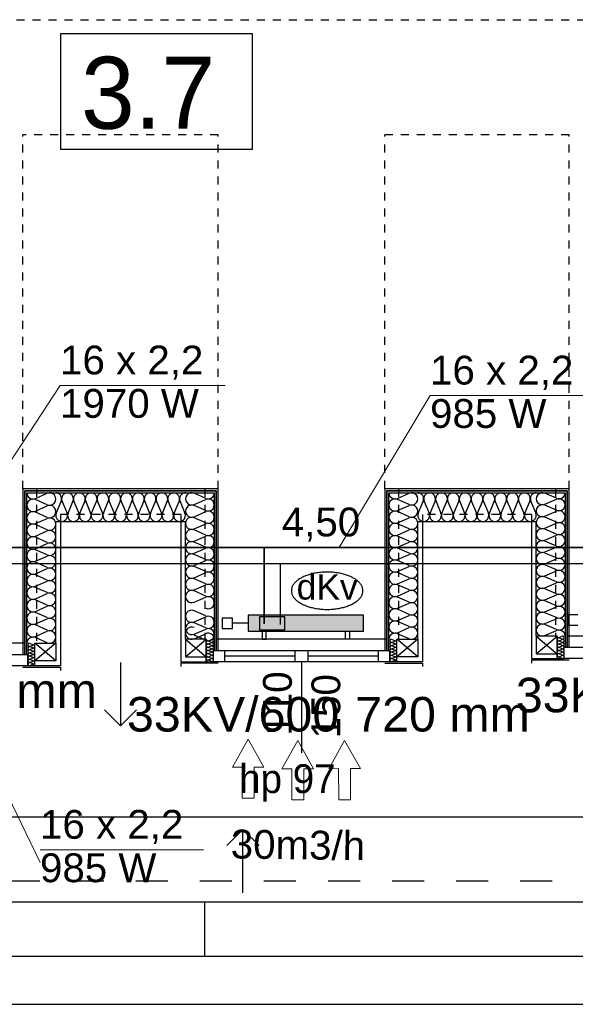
# Model space of a CAD drawing. Header units: millimetres. Extents: x 45180 to 119519, y 31297 to 302414.
# Tile 75 of 97: x 80595 to 84064, y 240500 to 246650. Entities that reach past the tile are written whole.
import ezdxf
from ezdxf.lldxf.tags import DXFTag

# ---------------------------------------------------------------- set-up
doc = ezdxf.new("R2010")
doc.units = ezdxf.units.MM
doc.header["$MEASUREMENT"] = 0
doc.linetypes.add('Hidden Line', pattern=[100, 50, -50])
doc.linetypes.add('Przerywana', pattern=[400, 200, -200])
doc.layers.get('0').update_dxf_attribs({"color": 252})
for name, color, linetype in [('#opisy', 7, 'Continuous'), ('#podkład', 252, 'Continuous'), ('IS_Armatura_podłączeniowa_grz._dolnozas.', 7, 'SOLID'), ('IS_Armatura_Therm', 7, 'SOLID'), ('IS_Grafika', 7, 'SOLID'), ('IS_Grzejniki_Plan_rzut', 7, 'SOLID'), ('IS_Opisy_działek_Therm', 7, 'SOLID'), ('IS_Text_Armatury_Therm', 7, 'Continuous'), ('IS_Text_Odbiornikow_Therm', 7, 'Continuous')]:
    doc.layers.add(name, color=color, linetype=linetype)
doc.layers.add('IS_Powrót', color=5, linetype='DASHDOT', lineweight=35)
doc.layers.add('IS_Zasilanie', color=1, linetype='SOLID', lineweight=30)
doc.styles.add('ARIAL', font='arial.ttf', dxfattribs={"width": 0.75})
doc.styles.add('GENERATED_STYLE_4', font='txt')
doc.styles.add('GENERATED_STYLE_5', font='txt')
doc.styles.get("Standard").update_dxf_attribs({"font": 'arial.ttf', "bigfont": 'BIGFONT.SHX'})
tags = doc.linetypes.add('DASHDOT', pattern=[20, 10, -5, 0, -5]).pattern_tags.tags
tags[10:11] = [DXFTag(74, 4), DXFTag(75, 0), DXFTag(340, '0'), DXFTag(46, 0.0), DXFTag(50, 0.0), DXFTag(44, 0.0), DXFTag(45, 0.0)]
tags[8:9] = [DXFTag(74, 4), DXFTag(75, 0), DXFTag(340, '0'), DXFTag(46, 0.0), DXFTag(50, 0.0), DXFTag(44, 0.0), DXFTag(45, 0.0)]
tags[6:7] = [DXFTag(74, 4), DXFTag(75, 0), DXFTag(340, '0'), DXFTag(46, 0.0), DXFTag(50, 0.0), DXFTag(44, 0.0), DXFTag(45, 0.0)]
tags[4:5] = [DXFTag(74, 4), DXFTag(75, 0), DXFTag(340, '0'), DXFTag(46, 0.0), DXFTag(50, 0.0), DXFTag(44, 0.0), DXFTag(45, 0.0)]
tags = doc.linetypes.add('SOLID', pattern=[10, 10, 0]).pattern_tags.tags
tags[6:7] = [DXFTag(74, 4), DXFTag(75, 0), DXFTag(340, '0'), DXFTag(46, 0.0), DXFTag(50, 0.0), DXFTag(44, 0.0), DXFTag(45, 0.0)]
tags[4:5] = [DXFTag(74, 4), DXFTag(75, 0), DXFTag(340, '0'), DXFTag(46, 0.0), DXFTag(50, 0.0), DXFTag(44, 0.0), DXFTag(45, 0.0)]

# ---------------------------------------------------------------- blocks, each defined once
blk = doc.blocks.new('E210168')
at = {"color": 7, "lineweight": 13}
for p, q in [((19.41, 19.75), (19.41, 13.6)), ((19.41, 19.75), (36.98, 9.88)), ((19.41, 0), (36.98, 9.88)), ((19.41, 6.15), (19.41, 0))]:
    blk.add_line(p, q, dxfattribs=at)
blk.add_lwpolyline([(19.41, 13.6), (0, 13.6), (0, 6.15), (19.41, 6.15)], dxfattribs=at)

msp = doc.modelspace()

# ---------------------------------------------------------------- hatches: boundary and pattern name
at = {"layer": 'IS_Grzejniki_Plan_rzut', "ltscale": 10}
msp.add_hatch(color=251, dxfattribs=at).paths.add_polyline_path([(82021.3, 242830), (82741.3, 242830), (82741.3, 242930), (82021.3, 242930)])

# ---------------------------------------------------------------- linework, layer by layer
at = {"layer": '#podkład', "linetype": 'Hidden Line'}
for p, q in [((62874.5, 246650), (89780, 246650)), ((80615, 243720), (80615, 245930)), ((81835, 245930), (80615, 245930)), ((81835, 243720), (81835, 245930)), ((82875, 243720), (82875, 245930)), ((84025, 245930), (82875, 245930)), ((84025, 243720), (84025, 245930)), ((80700, 243720), (80700, 242770)), ((81750, 243720), (81750, 242780)), ((82960, 243720), (82960, 242780)), ((83940, 243720), (83940, 242800)), ((81600, 243560), (80850, 243560)), ((83790, 243560), (83110, 243560))]:
    msp.add_line(p, q, dxfattribs=at)
at = {"layer": '#podkład', "linetype": 'Continuous'}
for p, q in [((82049.3, 246561.1), (80849.3, 246561.1)), ((80849.3, 246561.1), (80849.3, 245841.1)), ((82049.3, 245841.1), (82049.3, 246561.1)), ((80849.3, 245841.1), (82049.3, 245841.1)), ((81835, 243720), (80615, 243720)), ((80615, 243720), (80615, 242685)), ((81822.5, 243707.5), (80627.5, 243707.5)), ((80627.5, 243707.5), (81822.5, 243707.5)), ((80627.5, 243707.5), (80627.5, 242685)), ((80627.5, 242685), (80627.5, 243707.5)), ((80640, 243695), (81810, 243695)), ((80640, 242685), (80640, 243695)), ((80693.6, 243659.1), (80766.4, 243691.7)), ((81756.4, 243660.1), (81683.6, 243691.8)), ((81810, 243695), (81810, 242710)), ((81822.5, 242710), (81822.5, 243707.5)), ((81822.5, 243707.5), (81822.5, 242710)), ((81835, 242710), (81835, 243720)), ((84025, 243720), (82875, 243720)), ((82875, 243720), (82875, 242710)), ((84012.5, 243707.5), (82887.5, 243707.5)), ((82887.5, 243707.5), (84012.5, 243707.5)), ((82887.5, 243707.5), (82887.5, 242710)), ((82887.5, 242710), (82887.5, 243707.5)), ((82900, 243695), (84000, 243695)), ((82900, 242710), (82900, 243695)), ((82953.6, 243660.1), (83026.4, 243691.8)), ((83946.4, 243660.8), (83873.6, 243691.9)), ((84000, 243695), (84000, 242730)), ((84012.5, 242730), (84012.5, 243707.5)), ((84012.5, 243707.5), (84012.5, 242730)), ((84025, 242730), (84025, 243720)), ((80766.4, 243620), (80693.6, 243652.5)), ((80693.6, 243580.8), (80766.4, 243613.4)), ((80823.1, 243568.6), (80853.7, 243641.4)), ((80859.9, 243641.4), (80890.5, 243568.6)), ((80896.7, 243568.6), (80927.4, 243641.4)), ((80933.5, 243641.4), (80964.2, 243568.6)), ((80970.4, 243568.6), (81001, 243641.4)), ((81007.2, 243641.4), (81037.8, 243568.6)), ((81044, 243568.6), (81074.6, 243641.4)), ((81080.8, 243641.4), (81111.5, 243568.6)), ((81117.6, 243568.6), (81148.3, 243641.4)), ((81154.5, 243641.4), (81185.1, 243568.6)), ((81191.3, 243568.6), (81221.9, 243641.4)), ((81228.1, 243641.4), (81258.7, 243568.6)), ((81264.9, 243568.6), (81295.5, 243641.4)), ((81301.7, 243641.4), (81332.4, 243568.6)), ((81338.5, 243568.6), (81369.2, 243641.4)), ((81375.4, 243641.4), (81406, 243568.6)), ((81412.2, 243568.6), (81442.8, 243641.4)), ((81449, 243641.4), (81479.6, 243568.6)), ((81485.8, 243568.6), (81516.5, 243641.4)), ((81522.6, 243641.4), (81553.3, 243568.6)), ((81559.5, 243568.6), (81590.1, 243641.4)), ((81596.3, 243641.4), (81626.9, 243568.6)), ((81683.6, 243622), (81756.4, 243653.7)), ((81756.4, 243583.8), (81683.6, 243615.5)), ((83026.4, 243622), (82953.6, 243653.7)), ((82953.6, 243583.8), (83026.4, 243615.5)), ((83083.1, 243568.6), (83113.9, 243641.4)), ((83120.1, 243641.4), (83150.9, 243568.6)), ((83157.1, 243568.6), (83187.9, 243641.4)), ((83194.1, 243641.4), (83224.9, 243568.6)), ((83231.1, 243568.6), (83261.9, 243641.4)), ((83268.1, 243641.4), (83298.9, 243568.6)), ((83305.1, 243568.6), (83335.9, 243641.4)), ((83342.1, 243641.4), (83372.9, 243568.6)), ((83379.1, 243568.6), (83409.9, 243641.4)), ((83416.1, 243641.4), (83446.9, 243568.6)), ((83453.1, 243568.6), (83483.9, 243641.4)), ((83490.1, 243641.4), (83520.9, 243568.6)), ((83527.1, 243568.6), (83557.9, 243641.4)), ((83564.1, 243641.4), (83594.9, 243568.6)), ((83601.1, 243568.6), (83631.9, 243641.4)), ((83638.1, 243641.4), (83668.9, 243568.6)), ((83675.1, 243568.6), (83705.9, 243641.4)), ((83712.1, 243641.4), (83742.9, 243568.6)), ((83749.1, 243568.6), (83779.9, 243641.4)), ((83786.1, 243641.4), (83816.9, 243568.6)), ((83873.6, 243623.5), (83946.4, 243654.6)), ((83946.4, 243586.3), (83873.6, 243617.3)), ((80766.4, 243541.6), (80693.6, 243574.2)), ((80850, 243560), (80850, 242615)), ((81600, 243560), (81600, 242640)), ((81683.6, 243545.7), (81756.4, 243577.4)), ((83026.4, 243545.7), (82953.6, 243577.4)), ((83110, 243560), (83110, 242640)), ((83790, 243560), (83790, 242660)), ((83873.6, 243549), (83946.4, 243580)), ((83946.4, 243511.7), (83873.6, 243542.7)), ((80693.6, 243502.5), (80766.4, 243535)), ((80766.4, 243463.3), (80693.6, 243495.9)), ((80820, 242755), (80820, 243515)), ((80820, 243515), (81630, 243515)), ((81630, 242780), (81630, 243515)), ((81756.4, 243507.6), (81683.6, 243539.3)), ((81683.6, 243469.5), (81756.4, 243501.2)), ((82953.6, 243507.6), (83026.4, 243539.3)), ((83026.4, 243469.5), (82953.6, 243501.2)), ((83080, 242780), (83080, 243515)), ((83080, 243515), (83820, 243515)), ((83820, 242800), (83820, 243515)), ((83873.6, 243474.4), (83946.4, 243505.4)), ((80693.6, 243424.1), (80766.4, 243456.7)), ((80766.4, 243385), (80693.6, 243417.5)), ((81756.4, 243431.3), (81683.6, 243463)), ((81683.6, 243393.2), (81756.4, 243424.9)), ((82953.6, 243431.3), (83026.4, 243463)), ((83026.4, 243393.2), (82953.6, 243424.9)), ((83946.4, 243437.1), (83873.6, 243468.1)), ((83873.6, 243399.8), (83946.4, 243430.8)), ((80693.6, 243345.8), (80766.4, 243378.4)), ((81756.4, 243355.1), (81683.6, 243386.8)), ((82953.6, 243355.1), (83026.4, 243386.8)), ((83946.4, 243362.5), (83873.6, 243393.5)), ((83873.6, 243325.2), (83946.4, 243356.2)), ((80766.4, 243306.6), (80693.6, 243339.2)), ((80693.6, 243267.5), (80766.4, 243300)), ((81683.6, 243317), (81756.4, 243348.7)), ((81756.4, 243278.8), (81683.6, 243310.5)), ((83026.4, 243317), (82953.6, 243348.7)), ((82953.6, 243278.8), (83026.4, 243310.5)), ((83946.4, 243287.9), (83873.6, 243318.9)), ((80766.4, 243228.3), (80693.6, 243260.9)), ((81683.6, 243240.7), (81756.4, 243272.4)), ((81756.4, 243202.6), (81683.6, 243234.3)), ((83026.4, 243240.7), (82953.6, 243272.4)), ((82953.6, 243202.6), (83026.4, 243234.3)), ((83873.6, 243250.6), (83946.4, 243281.7)), ((83946.4, 243213.3), (83873.6, 243244.4)), ((80693.6, 243189.1), (80766.4, 243221.7)), ((80766.4, 243150), (80693.6, 243182.5)), ((81683.6, 243164.5), (81756.4, 243196.2)), ((83026.4, 243164.5), (82953.6, 243196.2)), ((83873.6, 243176), (83946.4, 243207.1)), ((80693.6, 243110.8), (80766.4, 243143.4)), ((81756.4, 243126.3), (81683.6, 243158)), ((81683.6, 243088.2), (81756.4, 243119.9)), ((82953.6, 243126.3), (83026.4, 243158)), ((83026.4, 243088.2), (82953.6, 243119.9)), ((83946.4, 243138.8), (83873.6, 243169.8)), ((83873.6, 243101.5), (83946.4, 243132.5)), ((80766.4, 243071.6), (80693.6, 243104.2)), ((80693.6, 243032.5), (80766.4, 243065)), ((81756.4, 243050.1), (81683.6, 243081.8)), ((82953.6, 243050.1), (83026.4, 243081.8)), ((83946.4, 243064.2), (83873.6, 243095.2)), ((83873.6, 243026.9), (83946.4, 243057.9)), ((80766.4, 242993.3), (80693.6, 243025.9)), ((80693.6, 242954.1), (80766.4, 242986.7)), ((81683.6, 243012), (81756.4, 243043.7)), ((83026.4, 243012), (82953.6, 243043.7)), ((82953.6, 242973.8), (83026.4, 243005.5)), ((83946.4, 242989.6), (83873.6, 243020.6)), ((80766.4, 242915), (80693.6, 242947.5)), ((81756.4, 242926.7), (81683.6, 242958.4)), ((83026.4, 242935.7), (82953.6, 242967.4)), ((82953.6, 242897.6), (83026.4, 242929.3)), ((83873.6, 242952.3), (83946.4, 242983.3)), ((83946.4, 242915), (83873.6, 242946)), ((80693.6, 242875.8), (80766.4, 242908.4)), ((80766.4, 242836.6), (80693.6, 242869.2)), ((81683.6, 242888.6), (81756.4, 242920.3)), ((81756.4, 242850.5), (81683.6, 242882.2)), ((83026.4, 242859.5), (82953.6, 242891.2)), ((83873.6, 242877.7), (83946.4, 242908.7)), ((83946.4, 242840.4), (83873.6, 242871.4)), ((80693.6, 242797.5), (80766.4, 242830)), ((81683.6, 242812.4), (81756.4, 242844.1)), ((81683.6, 242783.2), (81756.4, 242814.9)), ((81756.4, 242774.2), (81683.6, 242805.9)), ((82953.6, 242821.3), (83026.4, 242853)), ((83026.4, 242783.2), (82953.6, 242814.9)), ((83873.6, 242803.1), (83946.4, 242834.2)), ((80625, 242755), (79565, 242755)), ((80676.6, 242745.8), (80658.4, 242754.2)), ((80658.4, 242735.8), (80676.6, 242744.2)), ((80820, 242645), (80690, 242755)), ((80820, 242755), (80690, 242645)), ((80690, 242755), (80820, 242755)), ((80690, 242645), (80690, 242755)), ((80766.4, 242758.3), (80693.6, 242790.9)), ((80820, 242755), (80820, 242645)), ((81630, 242780), (81630, 242670)), ((81760, 242780), (81630, 242780)), ((81630, 242780), (81760, 242670)), ((81630, 242670), (81760, 242780)), ((81760, 242670), (81760, 242780)), ((81773.4, 242770.8), (81791.6, 242779.2)), ((81791.6, 242760.8), (81773.4, 242769.2)), ((81773.4, 242750.8), (81791.6, 242759.2)), ((81791.6, 242740.8), (81773.4, 242749.2)), ((82885, 242780), (81825, 242780)), ((82936.6, 242770.8), (82918.4, 242779.2)), ((82918.4, 242760.8), (82936.6, 242769.2)), ((82936.6, 242750.8), (82918.4, 242759.2)), ((82918.4, 242740.8), (82936.6, 242749.2)), ((83080, 242670), (82950, 242780)), ((83080, 242780), (82950, 242670)), ((82950, 242780), (83080, 242780)), ((82950, 242670), (82950, 242780)), ((83080, 242780), (83080, 242670)), ((83820, 242800), (83820, 242690)), ((83950, 242800), (83820, 242800)), ((83820, 242800), (83950, 242690)), ((83820, 242690), (83950, 242800)), ((83950, 242690), (83950, 242800)), ((83963.4, 242790.8), (83981.6, 242799.2)), ((83981.6, 242780.8), (83963.4, 242789.2)), ((83963.4, 242770.8), (83981.6, 242779.2)), ((83981.6, 242760.8), (83963.4, 242769.2)), ((83963.4, 242750.8), (83981.6, 242759.2)), ((83981.6, 242740.8), (83963.4, 242749.2)), ((85075, 242800), (84015, 242800)), ((79545, 242685), (80645, 242685)), ((80615, 242685), (80627.5, 242685)), ((80627.5, 242685), (80640, 242685)), ((80645, 242615), (80645, 242685)), ((80676.6, 242725.8), (80658.4, 242734.2)), ((80658.4, 242715.8), (80676.6, 242724.2)), ((80676.6, 242705.8), (80658.4, 242714.2)), ((80658.4, 242695.8), (80676.6, 242704.2)), ((80676.6, 242685.8), (80658.4, 242694.2)), ((80658.4, 242675.8), (80676.6, 242684.2)), ((81773.4, 242730.8), (81791.6, 242739.2)), ((81791.6, 242720.8), (81773.4, 242729.2)), ((81773.4, 242710.8), (81791.6, 242719.2)), ((81791.6, 242700.8), (81773.4, 242709.2)), ((81773.4, 242690.8), (81791.6, 242699.2)), ((81791.6, 242680.8), (81773.4, 242689.2)), ((81773.4, 242670.8), (81791.6, 242679.2)), ((81805, 242710), (82905, 242710)), ((81805, 242640), (81805, 242710)), ((81810, 242710), (81822.5, 242710)), ((81822.5, 242710), (81835, 242710)), ((81875, 242640), (81875, 242710)), ((82315, 242640), (82315, 242710)), ((82395, 242640), (82395, 242710)), ((82835, 242640), (82835, 242710)), ((82875, 242710), (82887.5, 242710)), ((82887.5, 242710), (82900, 242710)), ((82905, 242640), (82905, 242710)), ((82936.6, 242730.8), (82918.4, 242739.2)), ((82918.4, 242720.8), (82936.6, 242729.2)), ((82936.6, 242710.8), (82918.4, 242719.2)), ((82918.4, 242700.8), (82936.6, 242709.2)), ((82936.6, 242690.8), (82918.4, 242699.2)), ((82918.4, 242680.8), (82936.6, 242689.2)), ((82936.6, 242670.8), (82918.4, 242679.2)), ((83820, 242690), (83950, 242690)), ((83950, 242660), (83950, 242690)), ((83963.4, 242730.8), (83981.6, 242739.2)), ((83981.6, 242720.8), (83963.4, 242729.2)), ((83963.4, 242710.8), (83981.6, 242719.2)), ((83981.6, 242700.8), (83963.4, 242709.2)), ((83963.4, 242690.8), (83981.6, 242699.2)), ((83981.6, 242680.8), (83963.4, 242689.2)), ((83963.4, 242670.8), (83981.6, 242679.2)), ((83995, 242730), (85095, 242730)), ((83995, 242660), (83995, 242730)), ((84000, 242730), (84012.5, 242730)), ((84012.5, 242730), (84025, 242730)), ((80676.6, 242665.8), (80658.4, 242674.2)), ((80658.4, 242655.8), (80676.6, 242664.2)), ((80676.6, 242645.8), (80658.4, 242654.2)), ((80658.4, 242635.8), (80676.6, 242644.2)), ((80676.6, 242625.8), (80658.4, 242634.2)), ((80658.4, 242615.8), (80676.6, 242624.2)), ((80820, 242645), (80690, 242645)), ((80690, 242615), (80690, 242645)), ((81225, 242635.9), (81225, 242240.1)), ((81600, 242640), (81805, 242640)), ((81600, 242630), (81600, 242610)), ((81835, 242630), (81600, 242630)), ((81630, 242670), (81760, 242670)), ((81760, 242640), (81760, 242670)), ((81791.6, 242660.8), (81773.4, 242669.2)), ((81773.4, 242650.8), (81791.6, 242659.2)), ((81791.6, 242640.8), (81773.4, 242649.2)), ((82905, 242640), (81805, 242640)), ((82315, 242675), (81875, 242675)), ((82355, 242640), (82355, 242070)), ((82835, 242675), (82395, 242675)), ((82875, 242630), (83110, 242630)), ((83110, 242640), (82905, 242640)), ((82918.4, 242660.8), (82936.6, 242669.2)), ((82936.6, 242650.8), (82918.4, 242659.2)), ((82918.4, 242640.8), (82936.6, 242649.2)), ((83080, 242670), (82950, 242670)), ((82950, 242640), (82950, 242670)), ((83110, 242630), (83110, 242610)), ((83790, 242660), (83995, 242660)), ((83790, 242650), (83790, 242630)), ((84025, 242650), (83790, 242650)), ((83981.6, 242660.8), (83963.4, 242669.2)), ((85095, 242660), (83995, 242660)), ((80645, 242615), (79545, 242615)), ((80615, 242605), (80850, 242605)), ((80850, 242615), (80645, 242615)), ((80850, 242605), (80850, 242585)), ((81225, 242240.1), (81125, 242340.1)), ((81225, 242240.1), (81325, 242340.1)), ((79050, 241670), (86890, 241670)), ((81989.1, 241592.3), (81889.1, 241492.3)), ((81989.1, 241196.5), (81989.1, 241592.3)), ((81989.1, 241592.3), (82089.1, 241492.3)), ((71210, 241140), (86890, 241140)), ((81750, 240800), (81750, 241140)), ((71210, 240800), (86890, 240800)), ((72110, 240500), (85990, 240500))]:
    msp.add_line(p, q, dxfattribs=at)
at = {"layer": '#podkład', "linetype": 'Przerywana'}
for p, q in [((86320, 241270), (71810, 241270)), ((71810, 240800), (86290, 240800))]:
    msp.add_line(p, q, dxfattribs=at)
at = {"layer": '#podkład', "linetype": 'Continuous'}
for centre, major_axis, ratio, start_param, end_param in [((80678.3, 243695), (0, 39.2), 0.977414, 1.570796, 3.554385), ((80781.7, 243655.8), (0, 39.2), 0.977414, 2.728799, 6.695979), ((80820, 243656.7), (0, 38.3), 0.961761, 4.299596, 6.283185), ((80893.6, 243656.7), (0, 38.3), 0.961761, 4.299595, 8.266774), ((80967.3, 243656.7), (0, 38.3), 0.961761, 4.299595, 8.266774), ((81040.9, 243656.7), (0, 38.3), 0.961761, 4.299595, 8.266774), ((81114.5, 243656.7), (0, 38.3), 0.961761, 4.299595, 8.266774), ((81188.2, 243656.7), (0, 38.3), 0.961761, 4.299595, 8.266774), ((81261.8, 243656.7), (0, 38.3), 0.961761, 4.299595, 8.266774), ((81335.5, 243656.7), (0, 38.3), 0.961761, 4.299595, 8.266774), ((81409.1, 243656.7), (0, 38.3), 0.961761, 4.299595, 8.266774), ((81482.7, 243656.7), (0, 38.3), 0.961761, 4.299595, 8.266774), ((81556.4, 243656.7), (0, 38.3), 0.961761, 4.299595, 8.266774), ((81630, 243656.7), (0, 38.3), 0.961761, 0, 1.983589), ((81668.3, 243656.9), (-38.3, 0), 0.995897, 4.299595, 8.266775), ((81771.7, 243695), (-38.3, 0), 0.995897, 1.158004, 3.141593), ((82938.3, 243695), (-38.3, 0), 0.995897, 0, 1.983589), ((83041.7, 243656.9), (-38.3, 0), 0.995897, 1.158003, 5.125183), ((83080, 243656.7), (0, 38.3), 0.96651, 4.299596, 6.283185), ((83154, 243656.7), (0, 38.3), 0.96651, 4.299595, 8.266774), ((83228, 243656.7), (0, 38.3), 0.96651, 4.299595, 8.266774), ((83302, 243656.7), (0, 38.3), 0.96651, 4.299595, 8.266774), ((83376, 243656.7), (0, 38.3), 0.96651, 4.299595, 8.266774), ((83450, 243656.7), (0, 38.3), 0.96651, 4.299595, 8.266774), ((83524, 243656.7), (0, 38.3), 0.96651, 4.299595, 8.266774), ((83598, 243656.7), (0, 38.3), 0.96651, 4.299595, 8.266774), ((83672, 243656.7), (0, 38.3), 0.96651, 4.299595, 8.266774), ((83746, 243656.7), (0, 38.3), 0.96651, 4.299595, 8.266774), ((83820, 243656.7), (0, 38.3), 0.96651, 0, 1.983589), ((83858.3, 243657.7), (-38.3, 0), 0.974129, 4.299595, 8.266775), ((83961.7, 243695), (-38.3, 0), 0.974129, 1.158004, 3.141593), ((80678.3, 243616.7), (0, 39.2), 0.977414, 5.870392, 9.837571), ((80781.7, 243577.5), (0, 39.2), 0.977414, 2.728799, 6.695979), ((81668.3, 243580.6), (-38.3, 0), 0.995897, 4.299595, 8.266775), ((81771.7, 243618.7), (-38.3, 0), 0.995897, 1.158004, 5.125183), ((82938.3, 243618.7), (-38.3, 0), 0.995897, 4.299595, 8.266774), ((83041.7, 243580.6), (-38.3, 0), 0.995897, 1.158003, 5.125183), ((83858.3, 243583.1), (-38.3, 0), 0.974129, 4.299595, 8.266775), ((83961.7, 243620.4), (-38.3, 0), 0.974129, 1.158004, 5.125183), ((80678.3, 243538.3), (0, 39.2), 0.977414, 5.870392, 9.837571), ((80781.7, 243499.2), (0, 39.2), 0.977414, 2.728799, 6.695979), ((80856.8, 243553.3), (0, 38.3), 0.961761, 1.158003, 5.125183), ((80930.5, 243553.3), (0, 38.3), 0.961761, 1.158003, 5.125183), ((81004.1, 243553.3), (0, 38.3), 0.961761, 1.158003, 5.125183), ((81077.7, 243553.3), (0, 38.3), 0.961761, 1.158003, 5.125183), ((81151.4, 243553.3), (0, 38.3), 0.961761, 1.158003, 5.125183), ((81225, 243553.3), (0, 38.3), 0.961761, 1.158003, 5.125183), ((81298.6, 243553.3), (0, 38.3), 0.961761, 1.158003, 5.125183), ((81372.3, 243553.3), (0, 38.3), 0.961761, 1.158003, 5.125183), ((81445.9, 243553.3), (0, 38.3), 0.961761, 1.158003, 5.125183), ((81519.5, 243553.3), (0, 38.3), 0.961761, 1.158003, 5.125183), ((81593.2, 243553.3), (0, 38.3), 0.961761, 1.158003, 5.125183), ((81668.3, 243504.4), (-38.3, 0), 0.995897, 4.299595, 8.266775), ((81771.7, 243542.5), (-38.3, 0), 0.995897, 1.158004, 5.125183), ((82938.3, 243542.5), (-38.3, 0), 0.995897, 4.299595, 8.266774), ((83041.7, 243504.4), (-38.3, 0), 0.995897, 1.158003, 5.125183), ((83117, 243553.3), (0, 38.3), 0.96651, 1.158003, 5.125183), ((83191, 243553.3), (0, 38.3), 0.96651, 1.158003, 5.125183), ((83265, 243553.3), (0, 38.3), 0.96651, 1.158003, 5.125183), ((83339, 243553.3), (0, 38.3), 0.96651, 1.158003, 5.125183), ((83413, 243553.3), (0, 38.3), 0.96651, 1.158003, 5.125183), ((83487, 243553.3), (0, 38.3), 0.96651, 1.158003, 5.125183), ((83561, 243553.3), (0, 38.3), 0.96651, 1.158003, 5.125183), ((83635, 243553.3), (0, 38.3), 0.96651, 1.158003, 5.125183), ((83709, 243553.3), (0, 38.3), 0.96651, 1.158003, 5.125183), ((83783, 243553.3), (0, 38.3), 0.96651, 1.158003, 5.125183), ((83858.3, 243508.5), (-38.3, 0), 0.974129, 4.299595, 8.266775), ((83961.7, 243545.8), (-38.3, 0), 0.974129, 1.158004, 5.125183), ((80678.3, 243460), (0, 39.2), 0.977414, 5.870392, 9.837571), ((81771.7, 243466.2), (-38.3, 0), 0.995897, 1.158004, 5.125183), ((82938.3, 243466.2), (-38.3, 0), 0.995897, 4.299595, 8.266774), ((83961.7, 243471.2), (-38.3, 0), 0.974129, 1.158004, 5.125183), ((80678.3, 243381.7), (0, 39.2), 0.977414, 5.870392, 9.837571), ((80781.7, 243420.8), (0, 39.2), 0.977414, 2.728799, 6.695979), ((81668.3, 243428.1), (-38.3, 0), 0.995897, 4.299595, 8.266775), ((81771.7, 243390), (-38.3, 0), 0.995897, 1.158004, 5.125183), ((82938.3, 243390), (-38.3, 0), 0.995897, 4.299595, 8.266774), ((83041.7, 243428.1), (-38.3, 0), 0.995897, 1.158003, 5.125183), ((83858.3, 243434), (-38.3, 0), 0.974129, 4.299595, 8.266775), ((83961.7, 243396.7), (-38.3, 0), 0.974129, 1.158004, 5.125183), ((80781.7, 243342.5), (0, 39.2), 0.977414, 2.728799, 6.695979), ((81668.3, 243351.9), (-38.3, 0), 0.995897, 4.299595, 8.266775), ((81771.7, 243313.7), (-38.3, 0), 0.995897, 1.158004, 5.125183), ((82938.3, 243313.7), (-38.3, 0), 0.995897, 4.299595, 8.266774), ((83041.7, 243351.9), (-38.3, 0), 0.995897, 1.158003, 5.125183), ((83858.3, 243359.4), (-38.3, 0), 0.974129, 4.299595, 8.266775), ((83961.7, 243322.1), (-38.3, 0), 0.974129, 1.158004, 5.125183), ((80678.3, 243303.3), (0, 39.2), 0.977414, 5.870392, 9.837571), ((80781.7, 243264.2), (0, 39.2), 0.977414, 2.728799, 6.695979), ((81668.3, 243275.6), (-38.3, 0), 0.995897, 4.299595, 8.266775), ((83041.7, 243275.6), (-38.3, 0), 0.995897, 1.158003, 5.125183), ((83858.3, 243284.8), (-38.3, 0), 0.974129, 4.299595, 8.266775), ((80678.3, 243225), (0, 39.2), 0.977414, 5.870392, 9.837571), ((81668.3, 243199.4), (-38.3, 0), 0.995897, 4.299595, 8.266775), ((81771.7, 243237.5), (-38.3, 0), 0.995897, 1.158004, 5.125183), ((82938.3, 243237.5), (-38.3, 0), 0.995897, 4.299595, 8.266774), ((83041.7, 243199.4), (-38.3, 0), 0.995897, 1.158003, 5.125183), ((83858.3, 243210.2), (-38.3, 0), 0.974129, 4.299595, 8.266775), ((83961.7, 243247.5), (-38.3, 0), 0.974129, 1.158004, 5.125183), ((80678.3, 243146.7), (0, 39.2), 0.977414, 5.870392, 9.837571), ((80781.7, 243185.8), (0, 39.2), 0.977414, 2.728799, 6.695979), ((81771.7, 243161.2), (-38.3, 0), 0.995897, 1.158004, 5.125183), ((82938.3, 243161.2), (-38.3, 0), 0.995897, 4.299595, 8.266774), ((83858.3, 243135.6), (-38.3, 0), 0.974129, 4.299595, 8.266775), ((83961.7, 243172.9), (-38.3, 0), 0.974129, 1.158004, 5.125183), ((80678.3, 243068.3), (0, 39.2), 0.977414, 5.870392, 9.837571), ((80781.7, 243107.5), (0, 39.2), 0.977414, 2.728799, 6.695979), ((81668.3, 243123.1), (-38.3, 0), 0.995897, 4.299595, 8.266775), ((81771.7, 243085), (-38.3, 0), 0.995897, 1.158004, 5.125183), ((82938.3, 243085), (-38.3, 0), 0.995897, 4.299595, 8.266774), ((83041.7, 243123.1), (-38.3, 0), 0.995897, 1.158003, 5.125183), ((83961.7, 243098.3), (-38.3, 0), 0.974129, 1.158004, 5.125183), ((80781.7, 243029.2), (0, 39.2), 0.977414, 2.728799, 6.695979), ((81668.3, 243046.9), (-38.3, 0), 0.995897, 4.299595, 8.266775), ((81771.7, 243008.7), (-38.3, 0), 0.995897, 1.158004, 5.125183), ((82938.3, 243008.7), (-38.3, 0), 0.995897, 4.299595, 8.266774), ((83041.7, 243046.9), (-38.3, 0), 0.995897, 1.158003, 5.125183), ((83858.3, 243061), (-38.3, 0), 0.974129, 4.299595, 8.266775), ((83961.7, 243023.7), (-38.3, 0), 0.974129, 1.158004, 5.125183), ((80678.3, 242990), (0, 39.2), 0.977414, 5.870392, 9.837571), ((80781.7, 242950.8), (0, 39.2), 0.977414, 2.728799, 6.695979), ((83041.7, 242970.6), (-38.3, 0), 0.995897, 1.158003, 5.125183), ((83858.3, 242986.5), (-38.3, 0), 0.974129, 4.299595, 8.266775), ((83961.7, 242949.2), (-38.3, 0), 0.974129, 1.158004, 5.125183), ((80678.3, 242911.7), (0, 39.2), 0.977414, 5.870392, 9.837571), ((81668.3, 242923.5), (-38.3, 0), 0.995897, 4.299595, 8.266775), ((81771.7, 242885.4), (-38.3, 0), 0.995897, 1.158004, 5.125183), ((82938.3, 242932.5), (-38.3, 0), 0.995897, 4.299595, 8.266774), ((83041.7, 242894.4), (-38.3, 0), 0.995897, 1.158003, 5.125183), ((83858.3, 242911.9), (-38.3, 0), 0.974129, 4.299595, 8.266775), ((80678.3, 242833.3), (0, 39.2), 0.977414, 5.870392, 9.837571), ((80781.7, 242872.5), (0, 39.2), 0.977414, 2.728799, 6.695979), ((81668.3, 242847.3), (-38.3, 0), 0.995897, 4.299595, 8.266775), ((82938.3, 242856.2), (-38.3, 0), 0.995897, 4.299595, 8.266774), ((83858.3, 242837.3), (-38.3, 0), 0.974129, 4.299595, 8.266775), ((83961.7, 242874.6), (-38.3, 0), 0.974129, 1.158004, 5.125183), ((80781.7, 242794.2), (0, 39.2), 0.977414, 2.728799, 6.695979), ((81668.3, 242818.1), (-38.3, 0), 0.995897, 4.299595, 8.266775), ((81771.7, 242809.1), (-38.3, 0), 0.995897, 1.158004, 5.125183), ((81771.7, 242780), (-38.3, 0), 0.995897, 3.141593, 5.125182), ((82938.3, 242780), (-38.3, 0), 0.995897, 4.299596, 6.283185), ((83041.7, 242818.1), (-38.3, 0), 0.995897, 1.158003, 5.125183), ((83961.7, 242800), (-38.3, 0), 0.974129, 3.141593, 5.125182), ((80678.3, 242755), (0, 39.2), 0.977414, 5.870392, 7.853982), ((80654.6, 242745), (0, 10), 0.957061, 5.870392, 9.837571), ((80680.4, 242755), (0, 10), 0.957061, 2.7288, 4.712389), ((80680.4, 242735), (0, 10), 0.957061, 2.7288, 6.695979), ((81769.6, 242760), (0, 10), 0.957061, 5.870392, 9.837571), ((81769.6, 242740), (0, 10), 0.957061, 5.870392, 9.837571), ((81769.6, 242780), (0, 10), 0.957061, 1.570796, 3.554385), ((81795.4, 242770), (0, 10), 0.957061, 2.728799, 6.695979), ((81795.4, 242750), (0, 10), 0.957061, 2.728799, 6.695979), ((81795.4, 242730), (0, 10), 0.957061, 2.728799, 6.695979), ((82914.6, 242770), (0, 10), 0.957061, 5.870392, 9.837571), ((82914.6, 242750), (0, 10), 0.957061, 5.870392, 9.837571), ((82914.6, 242730), (0, 10), 0.957061, 5.870392, 9.837571), ((82940.4, 242780), (0, 10), 0.957061, 2.7288, 4.712389), ((82940.4, 242760), (0, 10), 0.957061, 2.7288, 6.695979), ((82940.4, 242740), (0, 10), 0.957061, 2.7288, 6.695979), ((83959.6, 242780), (0, 10), 0.957061, 5.870392, 9.837571), ((83959.6, 242760), (0, 10), 0.957061, 5.870392, 9.837571), ((83959.6, 242740), (0, 10), 0.957061, 5.870392, 9.837571), ((83959.6, 242800), (0, 10), 0.957061, 1.570796, 3.554385), ((83985.4, 242790), (0, 10), 0.957061, 2.728799, 6.695979), ((83985.4, 242770), (0, 10), 0.957061, 2.728799, 6.695979), ((83985.4, 242750), (0, 10), 0.957061, 2.728799, 6.695979), ((83985.4, 242730), (0, 10), 0.957061, 2.728799, 6.695979), ((80654.6, 242725), (0, 10), 0.957061, 5.870392, 9.837571), ((80654.6, 242705), (0, 10), 0.957061, 5.870392, 9.837571), ((80654.6, 242685), (0, 10), 0.957061, 5.870392, 9.837571), ((80680.4, 242715), (0, 10), 0.957061, 2.7288, 6.695979), ((80680.4, 242695), (0, 10), 0.957061, 2.7288, 6.695979), ((80680.4, 242675), (0, 10), 0.957061, 2.7288, 6.695979), ((81769.6, 242720), (0, 10), 0.957061, 5.870392, 9.837571), ((81769.6, 242700), (0, 10), 0.957061, 5.870392, 9.837571), ((81769.6, 242680), (0, 10), 0.957061, 5.870392, 9.837571), ((81795.4, 242710), (0, 10), 0.957061, 2.728799, 6.695979), ((81795.4, 242690), (0, 10), 0.957061, 2.728799, 6.695979), ((81795.4, 242670), (0, 10), 0.957061, 2.728799, 6.695979), ((82914.6, 242710), (0, 10), 0.957061, 5.870392, 9.837571), ((82914.6, 242690), (0, 10), 0.957061, 5.870392, 9.837571), ((82914.6, 242670), (0, 10), 0.957061, 5.870392, 9.837571), ((82940.4, 242720), (0, 10), 0.957061, 2.7288, 6.695979), ((82940.4, 242700), (0, 10), 0.957061, 2.7288, 6.695979), ((82940.4, 242680), (0, 10), 0.957061, 2.7288, 6.695979), ((83959.6, 242720), (0, 10), 0.957061, 5.870392, 9.837571), ((83959.6, 242700), (0, 10), 0.957061, 5.870392, 9.837571), ((83959.6, 242680), (0, 10), 0.957061, 5.870392, 9.837571), ((83985.4, 242710), (0, 10), 0.957061, 2.728799, 6.695979), ((83985.4, 242690), (0, 10), 0.957061, 2.728799, 6.695979), ((83985.4, 242670), (0, 10), 0.957061, 2.728799, 6.695979), ((80654.6, 242665), (0, 10), 0.957061, 5.870392, 9.837571), ((80654.6, 242645), (0, 10), 0.957061, 5.870392, 9.837571), ((80654.6, 242625), (0, 10), 0.957061, 5.870392, 9.837571), ((80680.4, 242655), (0, 10), 0.957061, 2.7288, 6.695979), ((80680.4, 242635), (0, 10), 0.957061, 2.7288, 6.695979), ((80680.4, 242615), (0, 10), 0.957061, 4.712389, 6.695979), ((81769.6, 242660), (0, 10), 0.957061, 5.870392, 9.837571), ((81769.6, 242640), (0, 10), 0.957061, 5.870392, 7.853982), ((81795.4, 242650), (0, 10), 0.957061, 2.728799, 6.695979), ((82914.6, 242650), (0, 10), 0.957061, 5.870392, 9.837571), ((82940.4, 242660), (0, 10), 0.957061, 2.7288, 6.695979), ((82940.4, 242640), (0, 10), 0.957061, 4.712389, 6.695979), ((83959.6, 242660), (0, 10), 0.957061, 5.870392, 7.853982)]:
    msp.add_ellipse(centre, major_axis=major_axis, ratio=ratio, start_param=start_param, end_param=end_param, dxfattribs=at)
at = {"layer": 'IS_Armatura_podłączeniowa_grz._dolnozas.', "ltscale": 10}
for p, q in [((82251.3, 242920), (82091.3, 242920)), ((82091.3, 242920), (82091.3, 242840)), ((82251.3, 242840), (82251.3, 242920)), ((82091.3, 242840), (82251.3, 242840)), ((82091.3, 242840), (82091.3, 242840))]:
    msp.add_line(p, q, dxfattribs=at)
at = {"layer": 'IS_Armatura_Therm', "ltscale": 10}
for p, q in [((84080.5, 242933.1), (84015.5, 242933.1)), ((84015.5, 242933.1), (84015.5, 242868.1)), ((81923.8, 242912.5), (81858.8, 242912.5)), ((81858.8, 242912.5), (81858.8, 242847.5)), ((81923.8, 242847.5), (81923.8, 242912.5)), ((82021.3, 242880), (81923.8, 242880)), ((84015.5, 242868.1), (84080.5, 242868.1)), ((81858.8, 242847.5), (81923.8, 242847.5))]:
    msp.add_line(p, q, dxfattribs=at)
at = {"layer": 'IS_Grafika', "ltscale": 10}
for points, knots in [([(82514.5, 243199.7), (82503.5, 243199.7), (82481.9, 243198.9), (82450.5, 243195.3), (82420.8, 243189.4), (82393.4, 243181.5), (82368.4, 243171.8), (82346.3, 243160.4), (82327.4, 243147.5), (82311.9, 243133.2), (82300.3, 243117.6), (82292.9, 243100.8), (82291.2, 243089), (82291.2, 243083.2)], [0, 0, 0, 0, 33.024043, 64.733497, 94.961552, 123.540383, 150.314771, 175.16102, 198.015155, 218.916387, 238.072713, 255.947572, 273.334314, 273.334314, 273.334314, 273.334314]), ([(82737.9, 243083.2), (82737.9, 243089), (82736.2, 243100.8), (82728.8, 243117.6), (82717.2, 243133.2), (82701.7, 243147.5), (82682.8, 243160.4), (82660.6, 243171.8), (82635.7, 243181.5), (82608.2, 243189.4), (82578.6, 243195.3), (82547.1, 243198.9), (82525.5, 243199.7), (82514.5, 243199.7)], [0, 0, 0, 0, 17.386742, 35.2616, 54.417927, 75.319159, 98.173293, 123.019543, 149.793931, 178.372762, 208.600817, 240.310271, 273.334314, 273.334314, 273.334314, 273.334314]), ([(82291.2, 243083.2), (82291.2, 243077.4), (82292.9, 243065.6), (82300.3, 243048.8), (82311.9, 243033.2), (82327.4, 243018.9), (82346.3, 243006), (82368.4, 242994.6), (82393.4, 242984.9), (82420.8, 242977), (82450.5, 242971.1), (82481.9, 242967.5), (82503.5, 242966.7), (82514.5, 242966.7)], [0, 0, 0, 0, 17.386742, 35.2616, 54.417927, 75.319159, 98.173293, 123.019543, 149.793931, 178.372762, 208.600817, 240.310271, 273.334314, 273.334314, 273.334314, 273.334314]), ([(82514.5, 242966.7), (82525.5, 242966.7), (82547.1, 242967.5), (82578.6, 242971.1), (82608.2, 242977), (82635.7, 242984.9), (82660.6, 242994.6), (82682.8, 243006), (82701.7, 243018.9), (82717.2, 243033.2), (82728.8, 243048.8), (82736.2, 243065.6), (82737.9, 243077.4), (82737.9, 243083.2)], [0, 0, 0, 0, 33.024043, 64.733497, 94.961552, 123.540383, 150.314771, 175.16102, 198.015155, 218.916387, 238.072713, 255.947572, 273.334314, 273.334314, 273.334314, 273.334314])]:
    msp.add_open_spline(points, degree=3, knots=knots, dxfattribs=at)
at = {"layer": 'IS_Grzejniki_Plan_rzut', "ltscale": 10}
for p, q in [((82741.3, 242930), (82021.3, 242930)), ((82021.3, 242930), (82021.3, 242830)), ((82741.3, 242830), (82741.3, 242930)), ((82021.3, 242830), (82741.3, 242830)), ((82021.3, 242830), (82021.3, 242830)), ((82108.8, 242830), (82108.8, 242780)), ((82133.8, 242780), (82133.8, 242830)), ((82628.8, 242780), (82628.8, 242830)), ((82653.8, 242830), (82653.8, 242780)), ((82108.8, 242780), (82133.8, 242780)), ((82653.8, 242780), (82628.8, 242780))]:
    msp.add_line(p, q, dxfattribs=at)
at = {"layer": 'IS_Opisy_działek_Therm', "lineweight": 5, "ltscale": 10}
for p, q in [((80119, 243253.6), (80847, 244364.9)), ((80847, 244364.9), (81877, 244364.9)), ((82589.8, 243353.6), (83157, 244301.7)), ((83157, 244301.7), (84177, 244301.7)), ((79949, 242986.7), (80721.9, 241385.4)), ((80721.9, 241464.5), (81741.9, 241464.5))]:
    msp.add_line(p, q, dxfattribs=at)
at = {"layer": 'IS_Powrót', "ltscale": 10}
for p, q in [((79849, 243353.6), (82089.3, 243353.6)), ((82089.3, 243353.6), (84278, 243353.5)), ((82121.3, 243353.6), (82121.3, 242877.1))]:
    msp.add_line(p, q, dxfattribs=at)
at = {"layer": 'IS_Zasilanie', "ltscale": 10}
for p, q in [((79949, 243253.6), (82189.3, 243253.6)), ((82189.3, 243253.6), (84378, 243253.5)), ((82221.3, 243253.6), (82221.3, 242873.1))]:
    msp.add_line(p, q, dxfattribs=at)

# ---------------------------------------------------------------- block references
at = {"color": 7, "lineweight": 5, "xscale": 10, "yscale": 10, "zscale": 10, "rotation": 90.09664922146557}
for p in [(82120.4, 241787.3), (82430.1, 241777.5), (82722.5, 241778)]:
    msp.add_blockref('E210168', p, dxfattribs=at)

# ---------------------------------------------------------------- texts
at = {"layer": '#opisy', "color": 7, "lineweight": 0, "style": 'ARIAL'}
msp.add_text('30m3/h', height=180, rotation=359.21724, dxfattribs=at).set_placement((81911.7, 241411.5, 139.7))
at = {"layer": '#podkład', "linetype": 'Continuous'}
for s, height, style, p in [('3.7', 450, 'GENERATED_STYLE_4', (80977.9, 245968.5)), ('hp 97', 180, 'GENERATED_STYLE_5', (81965, 241819.3))]:
    msp.add_text(s, height=height, dxfattribs=dict(at, style=style)).set_placement(p)
at = {"layer": '#podkład', "linetype": 'Continuous', "style": 'GENERATED_STYLE_5'}
for s, p in [('110', (82293.8, 242177.9)), ('150', (82596.3, 242160.7))]:
    msp.add_text(s, height=180, rotation=90, dxfattribs=at).set_placement(p)
at = {"layer": 'IS_Grafika', "ltscale": 10, "insert": (82514.5, 243186.6), "char_height": 158.4, "attachment_point": 2}
msp.add_mtext('\\fArial|b0|i0;dKv', dxfattribs=at)
at = {"layer": 'IS_Opisy_działek_Therm', "ltscale": 10, "char_height": 180}
for s, insert, attachment_point in [('\\fArial|b0|i0;16 x 2,2', (80847, 244400.9), 7), ('\\fArial|b0|i0;16 x 2,2', (83157, 244337.7), 7), ('\\fArial|b0|i0;1970 W', (80847, 244343.3), 1), ('\\fArial|b0|i0;985 W', (83157, 244280.1), 1), ('\\fArial|b0|i0;16 x 2,2', (80721.9, 241500.5), 7), ('\\fArial|b0|i0;985 W', (80721.9, 241442.9), 1)]:
    msp.add_mtext(s, dxfattribs=dict(at, insert=insert, attachment_point=attachment_point))
at = {"layer": 'IS_Text_Armatury_Therm', "linetype": 'SOLID', "ltscale": 10, "insert": (82720.8, 243389.2), "char_height": 180, "attachment_point": 9}
msp.add_mtext('\\fArial|b0|i0;4,50  ', dxfattribs=at)
at = {"layer": 'IS_Text_Odbiornikow_Therm', "linetype": 'SOLID', "ltscale": 10, "char_height": 216}
for s, insert, attachment_point in [('\\fArial|b0|i0;720 mm', (79987.1, 242348.6), 7), ('\\fArial|b0|i0;33KV/600', (85018, 242320.7), 9), ('\\fArial|b0|i0;33KV/600', (82589.9, 242200.7), 9), ('\\fArial|b0|i0;720 mm', (82689.9, 242200.7), 7)]:
    msp.add_mtext(s, dxfattribs=dict(at, insert=insert, attachment_point=attachment_point))

doc.saveas('drawing.dxf')
